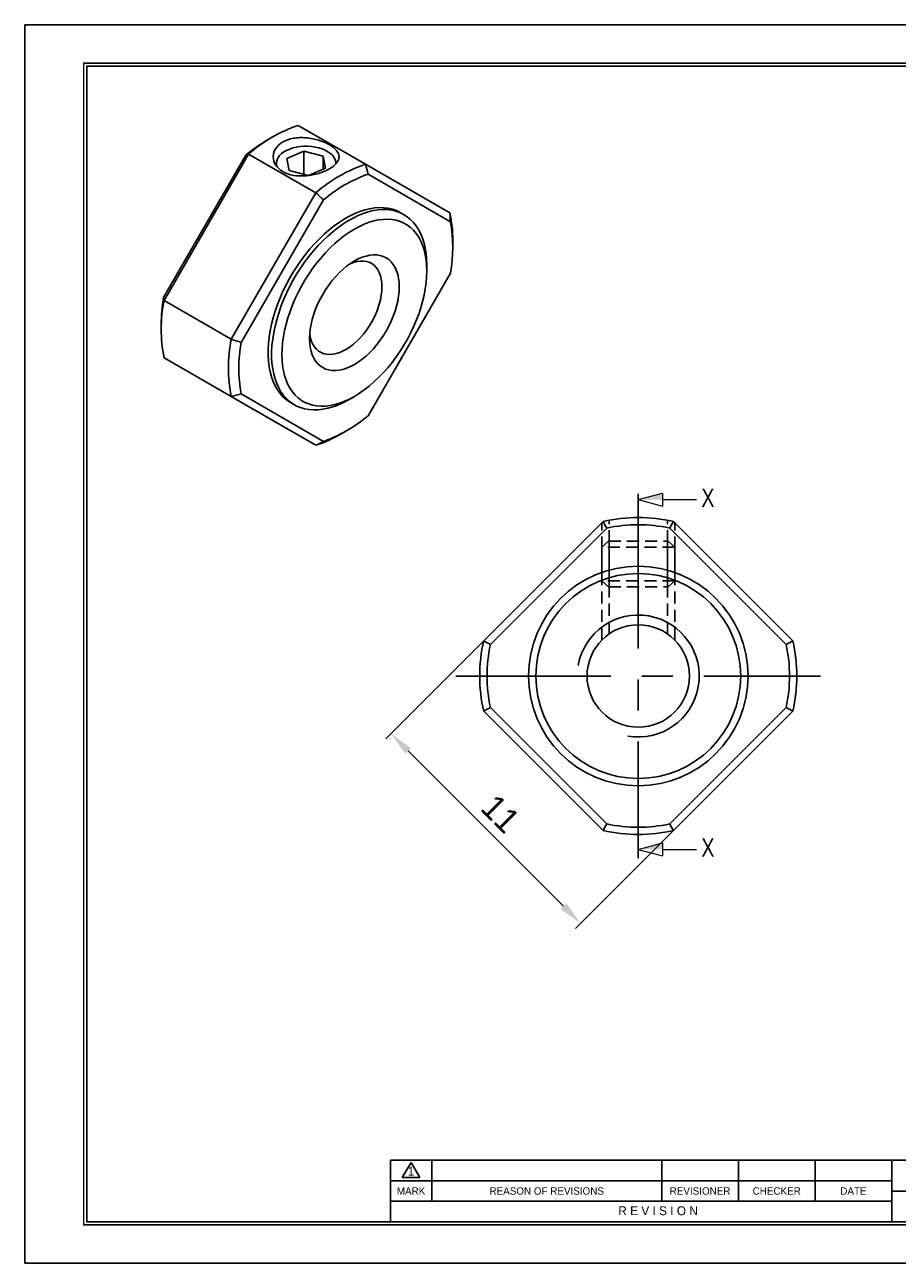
# Model space of a CAD drawing. Header units: millimetres. Extents: x 0 to 71.8, y 0 to 50.8.
# Tile 1 of 2: x 0 to 35.8, y 0 to 50.8. Entities that reach past the tile are written whole.
import ezdxf
from ezdxf.enums import TextEntityAlignment as Align

# ---------------------------------------------------------------- set-up
doc = ezdxf.new("R2010")
doc.units = ezdxf.units.MM
doc.linetypes.add('CENTER', pattern=[50.8, 31.75, -6.35, 6.35, -6.35])
doc.linetypes.add('DASHED', pattern=[0.75, 0.5, -0.25])
doc.layers.get('0').update_dxf_attribs({"linetype": 'CONTINUOUS'})
doc.layers.get('DEFPOINTS').update_dxf_attribs({"linetype": 'CONTINUOUS'})
for name, color, linetype in [('center', 1, 'CENTER'), ('hidden', 2, 'DASHED'), ('L1', 7, 'CONTINUOUS'), ('OUTLINE', 7, 'CONTINUOUS'), ('thread', 5, 'CONTINUOUS')]:
    doc.layers.add(name, color=color, linetype=linetype)
doc.dimstyles.get("Standard").update_dxf_attribs({"dimtxt": 1, "dimasz": 1, "dimexe": 0.3, "dimexo": 0, "dimgap": 0.35, "dimtad": 1, "dimdec": 3, "dimzin": 11, "dimdsep": 46, "dimtxsty": 'Standard', "dimcen": 0, "dimclrd": 5, "dimclre": 5, "dimclrt": 3, "dimadec": 0, "dimazin": 0, "dimtfac": 0.6, "dimtdec": 3, "dimtmove": 0, "dimatfit": 3, "dimfxl": 1.25, "dimtolj": 1, "dimtzin": 11, "dimarcsym": 0})

# ---------------------------------------------------------------- blocks, each defined once
blk = doc.blocks.new('표제란')
at = {"layer": 'L1', "color": 0}
for p, q in [((297, 210), (0, 210)), ((0, 210), (0, 0)), ((0, 0), (297, 0))]:
    blk.add_line(p, q, dxfattribs=at)
at = {"layer": 'L1'}
for p, q in [((160, 17.5), (62, 17.5)), ((62, 17.5), (62, 7)), ((64, 14.51), (65.5, 17.1)), ((65.5, 17.1), (67, 14.51)), ((69, 17.5), (69, 10.5)), ((108, 17.5), (108, 10.5)), ((121, 17.5), (121, 10.5)), ((134, 17.5), (134, 10.5)), ((147, 17.5), (147, 7)), ((147, 14), (62, 14)), ((64, 14.51), (67, 14.51)), ((147, 10.5), (62, 10.5)), ((147, 12.2), (160, 12.2))]:
    blk.add_line(p, q, dxfattribs=at)
at = {"layer": 'L1', "const_width": 0.25}
blk.add_lwpolyline([(290.5, 6.5), (290.5, 203.5), (10, 203.5), (10, 6.5)], close=True, dxfattribs=at)
at = {"layer": 'L1'}
blk.add_lwpolyline([(290, 7), (290, 203), (10.5, 203), (10.5, 7)], close=True, dxfattribs=at)
for s, height, p in [('1', 1.5, (65.5, 15.61)), ('MARK', 1.25, (65.5, 12.25)), ('REASON OF REVISIONS', 1.25, (88.5, 12.25)), ('REVISIONER', 1.25, (114.5, 12.25)), ('CHECKER', 1.25, (127.5, 12.25)), ('DATE', 1.25, (140.5, 12.25)), ('R E V I S I O N', 1.5, (107.38, 8.9))]:
    blk.add_text(s, height=height, dxfattribs=at).set_placement(p, align=Align.MIDDLE_CENTER)
for tag, p in [('필렛', (179.25, 10.9)), ('모따기', (179.25, 8.3))]:
    blk.add_attdef(tag, text='', height=1.15, dxfattribs=at).set_placement(p, align=Align.MIDDLE_LEFT)
at = {"layer": 'OUTLINE', "ltscale": 0.5}
for tag, p, height in [('TITLE', (237.17, 24.41), 2.5), ('도번', (251.18, 15.64), 2.5), ('SCALE', (253.78, 9.55), 1.2), ('DATE', (277.02, 9.51), 1.2)]:
    blk.add_attdef(tag, p, '', height=height, dxfattribs=at)
blk = doc.blocks.new('*D1')
at = {"layer": 'DEFPOINTS', "color": 0, "ltscale": 0.2}
for p in [(21.264, 27.966), (29.042, 20.188), (22.789, 13.935)]:
    blk.add_point(p, dxfattribs=at)
at = {"layer": 'OUTLINE', "color": 5, "lineweight": -2, "ltscale": 0.2}
for p, q in [((21.264, 27.966), (14.799, 21.501)), ((15.718, 21.006), (22.082, 14.642)), ((29.042, 20.188), (22.577, 13.723))]:
    blk.add_line(p, q, dxfattribs=at)
at = {"layer": 'OUTLINE', "color": 5, "ltscale": 0.2}
for points in [[(15.836, 21.124), (15.601, 20.889), (15.011, 21.714)], [(22.2, 14.76), (21.964, 14.525), (22.789, 13.935)]]:
    blk.add_solid(points, dxfattribs=at)
at = {"layer": 'OUTLINE', "color": 3, "ltscale": 0.2, "insert": (19.511, 18.435), "char_height": 1, "attachment_point": 5, "rotation": 315}
blk.add_mtext('\\A1;11', dxfattribs=at)

msp = doc.modelspace()

# ---------------------------------------------------------------- linework, layer by layer
at = {"layer": 'center', "ltscale": 0.2}
for p, q in [((25.1529, 31.552), (25.1529, 16.602)), ((17.6779, 24.077), (32.6279, 24.077))]:
    msp.add_line(p, q, dxfattribs=at)
at = {"layer": 'hidden', "color": 5}
for p, q in [((23.6529, 25.5467), (23.6529, 30.3685)), ((26.6529, 25.5467), (26.6529, 30.3685))]:
    msp.add_line(p, q, dxfattribs=at)
at = {"layer": 'hidden'}
for p, q in [((23.9529, 25.8004), (23.9529, 30.4445)), ((26.3529, 25.8004), (26.3529, 30.4445)), ((23.6529, 29.3566), (23.9334, 29.6066)), ((23.9334, 29.6066), (26.3724, 29.6066)), ((23.9529, 29.6066), (23.9529, 27.7303)), ((26.3529, 29.6066), (26.3529, 27.7303)), ((26.6529, 29.3566), (26.3724, 29.6066)), ((23.6529, 29.3566), (23.6529, 27.9803)), ((26.6529, 29.3566), (23.6529, 29.3566)), ((26.6529, 29.3566), (26.6529, 27.9803)), ((26.6529, 27.9803), (23.6529, 27.9803)), ((23.6529, 27.9803), (23.9334, 27.7303)), ((26.6529, 27.9803), (26.3724, 27.7303)), ((23.9334, 27.7303), (26.3724, 27.7303))]:
    msp.add_line(p, q, dxfattribs=at)
at = {"layer": 'OUTLINE'}
for p, q in [((11.2088, 46.6538), (13.9665, 45.0618)), ((9.978, 46.0751), (10.1901, 46.1976)), ((9.0669, 45.4384), (5.6905, 39.5903)), ((5.7088, 39.4785), (9.1729, 45.4785)), ((9.1729, 45.4785), (11.9306, 43.8865)), ((11.4348, 45.5924), (10.7396, 45.2944)), ((10.7396, 45.2944), (10.8391, 44.7977)), ((12.2296, 45.3939), (11.4348, 45.5924)), ((11.4348, 45.5924), (11.4348, 44.6489)), ((12.3291, 44.8972), (12.2296, 45.3939)), ((12.2296, 45.3939), (12.2296, 44.8546)), ((10.8391, 44.7977), (11.6339, 44.5992)), ((11.6339, 44.5992), (12.3291, 44.8972)), ((17.4306, 43.0614), (13.9665, 45.0618)), ((17.4489, 42.7045), (14.0725, 44.6543)), ((11.9306, 43.8865), (8.4665, 37.8865)), ((12.2489, 43.6015), (8.8725, 37.7534)), ((15.4105, 43.0732), (15.5519, 42.9916)), ((17.5448, 41.9518), (17.5448, 41.7069)), ((16.4841, 40.9313), (16.4841, 40.6864)), ((14.0725, 34.7506), (17.4489, 40.5986)), ((8.4665, 37.8865), (5.7088, 39.4785)), ((5.5947, 38.2372), (5.5947, 38.4821)), ((5.7088, 37.1276), (8.4665, 35.5356)), ((9.1729, 35.1271), (5.7088, 37.1276)), ((8.8725, 35.6476), (12.2489, 33.6978)), ((8.4665, 35.5356), (11.9306, 33.5351)), ((9.1729, 35.1271), (11.9306, 33.5351)), ((11.0523, 35.1972), (10.9109, 35.2788)), ((13.5147, 35.5427), (13.3026, 35.4203)), ((13.1614, 34.1139), (12.9493, 33.9914)), ((18.8143, 25.5166), (23.7133, 30.4156)), ((19.0885, 25.3665), (23.8634, 30.1414)), ((26.4424, 30.1414), (31.2173, 25.3665)), ((26.5925, 30.4156), (31.4915, 25.5166)), ((23.7133, 17.7384), (18.8143, 22.6374)), ((23.8634, 18.0126), (19.0885, 22.7875)), ((31.2173, 22.7875), (26.4424, 18.0126)), ((31.4915, 22.6374), (26.5925, 17.7384))]:
    msp.add_line(p, q, dxfattribs=at)
at = {"layer": 'OUTLINE', "lineweight": 9}
for p, q in [((25.1529, 31.309), (26.1529, 31.577)), ((26.1529, 31.577), (26.1529, 31.0411)), ((25.1529, 31.309), (26.1529, 31.0411)), ((26.1529, 31.309), (27.5379, 31.309)), ((25.1529, 16.9664), (26.1529, 17.2343)), ((25.1529, 16.9664), (26.1529, 16.6984)), ((26.1529, 17.2343), (26.1529, 16.6984)), ((26.1529, 16.9664), (27.5379, 16.9664))]:
    msp.add_line(p, q, dxfattribs=at)
at = {"layer": 'OUTLINE', "flags": 128}
for points in [[(12.7526, 45.0645), (12.7535, 45.0791), (12.7472, 45.1692), (12.721, 45.2582), (12.6753, 45.3444), (12.6108, 45.4266), (12.5287, 45.5034), (12.4303, 45.5734), (12.3171, 45.6356), (12.1911, 45.689), (12.0543, 45.7326), (11.909, 45.7658), (11.7575, 45.7879), (11.6024, 45.7987), (11.4461, 45.798), (11.2913, 45.7857), (11.1405, 45.7621), (10.9961, 45.7275), (10.8606, 45.6826), (10.7361, 45.628), (10.6248, 45.5647), (10.5284, 45.4938), (10.4485, 45.4162), (10.3864, 45.3334), (10.3432, 45.2467), (10.3196, 45.1576), (10.3158, 45.0674), (10.3321, 44.9777), (10.339, 44.9564)], [(10.9109, 35.2788), (10.8556, 35.3123), (10.7157, 35.413), (10.5864, 35.5302), (10.4684, 35.6632), (10.3622, 35.8117), (10.2683, 35.9748), (10.1869, 36.152), (10.1186, 36.3423), (10.0636, 36.5451), (10.0221, 36.7594), (9.9944, 36.9842), (9.9805, 37.2186), (9.9805, 37.4616), (9.9944, 37.7121), (10.0221, 37.969), (10.0636, 38.2311), (10.1186, 38.4974), (10.1869, 38.7667), (10.2683, 39.0377), (10.3622, 39.3093), (10.4684, 39.5804), (10.5864, 39.8497), (10.7157, 40.1161), (10.8556, 40.3783), (11.0056, 40.6353), (11.165, 40.8859), (11.3332, 41.129), (11.5093, 41.3636), (11.6927, 41.5886), (11.8825, 41.8031), (12.0779, 42.0061), (12.278, 42.1967), (12.482, 42.3741), (12.6889, 42.5375), (12.8979, 42.6862), (13.1081, 42.8196), (13.3185, 42.937), (13.5282, 43.038), (13.7363, 43.1221), (13.9418, 43.189), (14.144, 43.2383), (14.3418, 43.2698), (14.5345, 43.2834), (14.7212, 43.2791), (14.9011, 43.2568), (15.0733, 43.2167), (15.2372, 43.1589), (15.392, 43.0838), (15.4105, 43.0732)], [(16.4841, 40.9313), (16.4771, 41.1701), (16.4563, 41.3999), (16.4217, 41.6196), (16.3734, 41.8282), (16.3117, 42.0249), (16.2368, 42.2087), (16.1491, 42.379), (16.049, 42.5348), (15.9368, 42.6757), (15.8131, 42.8009), (15.6785, 42.9098), (15.5334, 43.0021), (15.3786, 43.0773), (15.2147, 43.1351), (15.0425, 43.1752), (14.8626, 43.1975), (14.6759, 43.2018), (14.4833, 43.1882), (14.2854, 43.1566), (14.0832, 43.1073), (13.8777, 43.0405), (13.6696, 42.9564), (13.4599, 42.8554), (13.2495, 42.7379), (13.0393, 42.6046), (12.8303, 42.4559), (12.6234, 42.2924), (12.4194, 42.115), (12.2193, 41.9244), (12.0239, 41.7215), (11.8341, 41.507), (11.6508, 41.282), (11.4746, 41.0474), (11.3065, 40.8042), (11.147, 40.5536), (10.997, 40.2967), (10.8571, 40.0344), (10.7278, 39.7681), (10.6099, 39.4988), (10.5036, 39.2277), (10.4097, 38.9561), (10.3283, 38.685), (10.26, 38.4158), (10.205, 38.1495), (10.1635, 37.8873), (10.1358, 37.6304), (10.1219, 37.38), (10.1219, 37.137), (10.1358, 36.9026), (10.1635, 36.6777), (10.205, 36.4635), (10.26, 36.2607), (10.3283, 36.0703), (10.4097, 35.8932), (10.5036, 35.73), (10.6099, 35.5816), (10.7278, 35.4485), (10.8571, 35.3314), (10.997, 35.2307), (11.147, 35.1469), (11.3065, 35.0804), (11.4746, 35.0314), (11.6508, 35.0002), (11.8341, 34.9869), (12.0239, 34.9916), (12.2193, 35.0142), (12.4194, 35.0546), (12.6234, 35.1127), (12.8303, 35.1882), (13.0393, 35.2808), (13.2495, 35.3901), (13.3026, 35.4203)], [(16.4841, 40.6864), (16.4772, 40.4484), (16.4564, 40.2034), (16.422, 39.9528), (16.374, 39.6975), (16.3126, 39.4389), (16.2382, 39.1781), (16.1511, 38.9164), (16.0517, 38.6549), (15.9405, 38.3949), (15.818, 38.1376), (15.6847, 37.8841), (15.5413, 37.6358), (15.3885, 37.3936), (15.2269, 37.1588), (15.0573, 36.9325), (14.8806, 36.7157), (14.6974, 36.5094), (14.5088, 36.3146), (14.3155, 36.1322), (14.1185, 35.963), (13.9186, 35.8078), (13.7169, 35.6674), (13.5142, 35.5425), (13.3116, 35.4335), (13.1099, 35.3409), (12.91, 35.2654), (12.713, 35.2071), (12.5197, 35.1663), (12.3311, 35.1433), (12.1479, 35.1382), (11.9712, 35.1509), (11.8016, 35.1815), (11.64, 35.2297), (11.4872, 35.2953), (11.3438, 35.3781), (11.2105, 35.4777), (11.088, 35.5936), (10.9768, 35.7252), (10.8774, 35.8719), (10.7903, 36.0331), (10.7159, 36.208), (10.6545, 36.3958), (10.6065, 36.5956), (10.5721, 36.8065), (10.5513, 37.0274), (10.5444, 37.2575), (10.5513, 37.4955), (10.5721, 37.7404), (10.6065, 37.9911), (10.6545, 38.2463), (10.7159, 38.5049), (10.7903, 38.7657), (10.8774, 39.0275), (10.9768, 39.289), (11.088, 39.549), (11.2105, 39.8063), (11.3438, 40.0597), (11.4872, 40.3081), (11.64, 40.5502), (11.8016, 40.785), (11.9712, 41.0113), (12.1479, 41.2281), (12.3311, 41.4344), (12.5197, 41.6292), (12.713, 41.8117), (12.91, 41.9808), (13.1099, 42.136), (13.3116, 42.2764), (13.5142, 42.4014), (13.7169, 42.5104), (13.9186, 42.6029), (14.1185, 42.6785), (14.3155, 42.7368), (14.5088, 42.7775), (14.6974, 42.8005), (14.8806, 42.8057), (15.0573, 42.7929), (15.2269, 42.7624), (15.3885, 42.7142), (15.5413, 42.6485), (15.6847, 42.5657), (15.818, 42.4661), (15.9405, 42.3503), (16.0517, 42.2187), (16.1511, 42.0719), (16.2382, 41.9108), (16.3126, 41.7359), (16.374, 41.5481), (16.422, 41.3483), (16.4564, 41.1374), (16.4772, 40.9164), (16.4841, 40.6864)], [(11.6758, 37.9106), (11.6828, 37.7296), (11.7037, 37.5581), (11.7384, 37.3973), (11.7866, 37.2485), (11.848, 37.1128), (11.9221, 36.9913), (12.0083, 36.8848), (12.1059, 36.7943), (12.2142, 36.7203), (12.3325, 36.6634), (12.4597, 36.6241), (12.595, 36.6027), (12.7373, 36.5993), (12.8854, 36.614), (13.0384, 36.6466), (13.195, 36.6969), (13.354, 36.7645), (13.5142, 36.8489), (13.6745, 36.9495), (13.8335, 37.0655), (13.9901, 37.196), (14.143, 37.3399), (14.2912, 37.4964), (14.4335, 37.664), (14.5688, 37.8416), (14.696, 38.0278), (14.8142, 38.2212), (14.9226, 38.4203), (15.0202, 38.6236), (15.1064, 38.8296), (15.1805, 39.0366), (15.2419, 39.2431), (15.2901, 39.4476), (15.3248, 39.6485), (15.3457, 39.8442), (15.3527, 40.0333), (15.3457, 40.2142), (15.3248, 40.3858), (15.2901, 40.5466), (15.2419, 40.6954), (15.1805, 40.831), (15.1064, 40.9526), (15.0202, 41.059), (14.9226, 41.1496), (14.8142, 41.2236), (14.696, 41.2805), (14.5688, 41.3197), (14.4335, 41.3412), (14.2912, 41.3446), (14.143, 41.3299), (13.9901, 41.2973), (13.8335, 41.247), (13.6745, 41.1794), (13.5142, 41.0949), (13.354, 40.9944), (13.195, 40.8784), (13.0384, 40.7479), (12.8854, 40.6039), (12.7373, 40.4475), (12.595, 40.2798), (12.4597, 40.1022), (12.3325, 39.916), (12.2142, 39.7226), (12.1059, 39.5235), (12.0083, 39.3202), (11.9221, 39.1143), (11.848, 38.9073), (11.7866, 38.7007), (11.7384, 38.4962), (11.7037, 38.2954), (11.6828, 38.0997), (11.6758, 37.9106)], [(14.6456, 40.0333), (14.6387, 40.1948), (14.618, 40.3467), (14.5836, 40.4878), (14.536, 40.6166), (14.4755, 40.7319), (14.4028, 40.8328), (14.3185, 40.9181), (14.2233, 40.9872), (14.1182, 41.0394), (14.0042, 41.0742), (13.8823, 41.0913), (13.7537, 41.0904), (13.6196, 41.0717), (13.4811, 41.0353), (13.3397, 40.9816), (13.3277, 40.9763)], [(11.6852, 38.1311), (11.6914, 38.08), (11.7189, 37.9333), (11.7599, 37.7983), (11.8141, 37.676), (11.8807, 37.5678), (11.9594, 37.4746), (12.0492, 37.3973), (12.1494, 37.3366), (12.2591, 37.2931), (12.3772, 37.2671), (12.5026, 37.259), (12.6341, 37.2687), (12.7706, 37.2963), (12.9107, 37.3414), (13.0531, 37.4037), (13.1966, 37.4825), (13.3397, 37.5771), (13.4811, 37.6867), (13.6196, 37.8101), (13.7537, 37.9463), (13.8823, 38.094), (14.0042, 38.2518), (14.1182, 38.4182), (14.2233, 38.5917), (14.3185, 38.7706), (14.4028, 38.9534), (14.4755, 39.1382), (14.536, 39.3234), (14.5836, 39.5071), (14.618, 39.6878), (14.6387, 39.8638), (14.6456, 40.0333)]]:
    msp.add_lwpolyline(points, dxfattribs=at)
at = {"layer": 'OUTLINE'}
for radius in [4.5, 4.2, 2.1]:
    msp.add_circle((25.1529, 24.077), radius, dxfattribs=at)
for centre, radius, start, end in [((13.1782, 40.8913), 6.0898, 108.86871, 131.12591), ((13.3865, 40.2272), 6.7688, 120.23608, 129.65524), ((15.9359, 39.2993), 6.0898, 108.86871, 131.12591), ((16.0189, 39.1768), 5.8129, 109.56238, 130.43224), ((12.4101, 41.9843), 5.1348, 359.63769, 12.10893), ((11.7307, 41.6515), 5.8144, 349.56676, 10.43324), ((11.6855, 38.3031), 6.0912, 168.8732, 191.1268), ((12.3643, 38.4548), 6.7697, 170.34333, 179.7688), ((14.4432, 36.7111), 6.0912, 168.8732, 191.1268), ((14.5907, 36.7005), 5.8144, 169.56676, 190.43324), ((10.3025, 39.1752), 5.8129, 289.56238, 310.43224), ((10.3105, 38.5176), 5.2392, 288.01253, 300.24253), ((25.1529, 24.077), 6.5, 77.20423, 102.79577), ((25.1529, 24.077), 6.2, 77.99589, 102.00411), ((25.1529, 24.077), 6.5, 167.20423, 192.79577), ((25.1529, 24.077), 6.5, 347.20423, 12.79577), ((25.1529, 24.077), 6.2, 167.99589, 192.00411), ((25.1529, 24.077), 6.2, 347.99589, 12.00411), ((25.1529, 24.077), 6.2, 257.99589, 282.00411), ((25.1529, 24.077), 6.5, 257.20423, 282.79577)]:
    msp.add_arc(centre, radius, start, end, dxfattribs=at)
msp.add_open_spline([(12.4889, 44.8713), (12.6154, 44.9444), (12.7145, 45.0242), (12.8158, 45.1498), (12.8412, 45.192), (12.8756, 45.2779), (12.8844, 45.3217), (12.8843, 45.4512), (12.8492, 45.5383), (12.7151, 45.7044), (12.6145, 45.7852), (12.4274, 45.8934), (12.3577, 45.9279), (12.2107, 45.9905), (12.1331, 46.0187), (11.8876, 46.0937), (11.7124, 46.1289), (11.4464, 46.1518), (11.3591, 46.1543), (11.1867, 46.1485), (11.1009, 46.14), (10.856, 46.0977), (10.7063, 46.0465), (10.4533, 45.9005), (10.3542, 45.8082), (10.2529, 45.6507), (10.2275, 45.5958), (10.1931, 45.4821), (10.1843, 45.423), (10.1844, 45.2484), (10.2195, 45.1309), (10.3536, 44.9219), (10.4542, 44.8282), (10.6413, 44.72), (10.711, 44.6885), (10.8579, 44.6377), (10.9356, 44.618), (11.1811, 44.5755), (11.3563, 44.5703), (11.6223, 44.593), (11.7096, 44.6055), (11.882, 44.639), (11.9678, 44.6604), (12.2127, 44.7347), (12.3625, 44.7983), (12.4889, 44.8713)], degree=3, knots=[0, 0, 0, 0, 0.0625, 0.0625, 0.09375, 0.09375, 0.125, 0.125, 0.1875, 0.1875, 0.25, 0.25, 0.28125, 0.28125, 0.3125, 0.3125, 0.375, 0.375, 0.40625, 0.40625, 0.4375, 0.4375, 0.5, 0.5, 0.5625, 0.5625, 0.59375, 0.59375, 0.625, 0.625, 0.6875, 0.6875, 0.75, 0.75, 0.78125, 0.78125, 0.8125, 0.8125, 0.875, 0.875, 0.90625, 0.90625, 0.9375, 0.9375, 1, 1, 1, 1], dxfattribs=at)
for points in [[(9.1729, 45.4785), (9.1377, 45.4655), (9.1024, 45.4521), (9.0669, 45.4384)], [(13.9665, 45.0618), (14.0017, 44.926), (14.037, 44.7902), (14.0725, 44.6543)], [(11.9306, 43.8865), (12.0369, 43.7918), (12.143, 43.6968), (12.2489, 43.6015)], [(17.4489, 42.7045), (17.443, 42.8233), (17.4369, 42.9423), (17.4306, 43.0614)], [(5.6905, 39.5903), (5.6964, 39.5528), (5.7025, 39.5155), (5.7088, 39.4785)], [(8.8725, 37.7534), (8.7371, 37.7974), (8.6017, 37.8418), (8.4665, 37.8865)], [(8.8725, 35.6476), (8.7371, 35.6104), (8.6017, 35.573), (8.4665, 35.5356)], [(11.9306, 33.5351), (12.0369, 33.5893), (12.143, 33.6435), (12.2489, 33.6978)], [(23.7133, 30.4156), (23.7636, 30.3244), (23.8137, 30.233), (23.8634, 30.1414)], [(26.5925, 30.4156), (26.5422, 30.3244), (26.4921, 30.233), (26.4424, 30.1414)], [(19.0885, 25.3665), (18.9969, 25.4162), (18.9055, 25.4663), (18.8143, 25.5166)], [(31.2173, 25.3665), (31.3089, 25.4162), (31.4003, 25.4663), (31.4915, 25.5166)], [(19.0885, 22.7875), (18.9969, 22.7378), (18.9055, 22.6877), (18.8143, 22.6374)], [(31.2173, 22.7875), (31.3089, 22.7378), (31.4003, 22.6877), (31.4915, 22.6374)], [(23.7133, 17.7384), (23.7636, 17.8296), (23.8137, 17.921), (23.8634, 18.0126)], [(26.5925, 17.7384), (26.5422, 17.8296), (26.4921, 17.921), (26.4424, 18.0126)]]:
    msp.add_open_spline(points, degree=3, dxfattribs=at)
at = {"layer": 'OUTLINE', "lineweight": 9}
for points in [[(25.1529, 31.309), (26.1529, 31.577), (26.1529, 31.309)], [(25.1529, 16.9664), (26.1529, 17.2343), (26.1529, 16.9664)]]:
    msp.add_solid(points, dxfattribs=at)
at = {"layer": 'thread', "ltscale": 0.2}
msp.add_arc((25.1529, 24.077), 2.5, 260, 170, dxfattribs=at)

# ---------------------------------------------------------------- block references
at = {"layer": 'OUTLINE', "xscale": 0.241802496, "yscale": 0.241802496, "zscale": 0.241802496}
msp.add_blockref('표제란', (0, 0), dxfattribs=at)

# ---------------------------------------------------------------- texts
at = {"lineweight": 9, "width": 0.8}
for p in [(27.7397, 31.0078), (27.7397, 16.6651)]:
    msp.add_text('X', height=0.75, dxfattribs=at).set_placement(p)

# ---------------------------------------------------------------- dimensions: what is measured, and where the dimension line sits
at = {"layer": 'OUTLINE', "ltscale": 0.2}
dim = msp.add_aligned_dim(p1=(21.2638, 27.9661), p2=(29.042, 20.1879), distance=-8.8424, dimstyle='Standard', dxfattribs=at)
dim.commit()
dim.dimension.update_dxf_attribs({"geometry": '*D1', "text_midpoint": (19.5113, 18.4354)})

doc.saveas('drawing.dxf')
